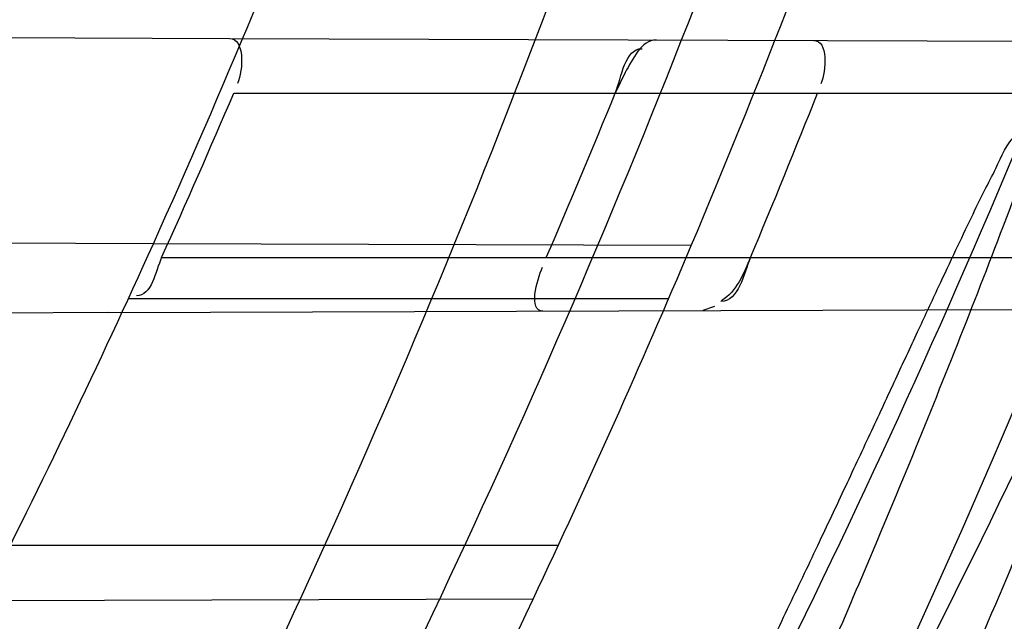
# Model space of a CAD drawing. Header units: millimetres. Extents: x 0 to 297, y 0 to 210.
# Tile 40 of 256: x 147.5894 to 147.6193, y 91.2378 to 91.2561. Entities that reach past the tile are written whole.
import ezdxf

# ---------------------------------------------------------------- set-up
doc = ezdxf.new("R2010")
doc.units = ezdxf.units.MM
doc.header["$LTSCALE"] = 16.335
doc.layers.get('0').update_dxf_attribs({"linetype": 'CONTINUOUS'})
for name, color, linetype in [('01_GLOBAL', 7, 'CONTINUOUS'), ('INTFCLR_1', 7, 'CONTINUOUS'), ('INTFCLR_144815', 7, 'CONTINUOUS')]:
    doc.layers.add(name, color=color, linetype=linetype)

msp = doc.modelspace()

# ---------------------------------------------------------------- linework, layer by layer
at = {"color": 7, "linetype": 'Continuous'}
msp.add_circle((148.0808034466, 92.1164639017), 1.9, dxfattribs=at)
at = {"color": 9, "linetype": 'Continuous'}
msp.add_arc((148.0808034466, 92.1164639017), 1.8756493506, 182.9674534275, 267.0325465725, dxfattribs=at)
at = {"layer": '01_GLOBAL', "color": 7, "linetype": 'Continuous'}
msp.add_circle((148.0808034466, 92.1164639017), 1.925, dxfattribs=at)
at = {"layer": 'INTFCLR_1', "color": 6, "linetype": 'Continuous'}
for p, q in [((147.5548137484, 91.2556289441), (147.5957520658, 91.2554860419)), ((147.5934408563, 91.24924410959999), (147.5872630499, 91.2492656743)), ((147.5920777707, 91.24714935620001), (147.5502124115, 91.24700321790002))]:
    msp.add_line(p, q, dxfattribs=at)
at = {"layer": 'INTFCLR_1', "color": 9, "linetype": 'Continuous'}
for p, q in [((147.5957520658, 91.2554860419), (147.6407252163, 91.25532905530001)), ((147.5958847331, 91.2538241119), (147.6401661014, 91.2538241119)), ((147.6097779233, 91.2491870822), (147.5934408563, 91.24924410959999)), ((147.5936930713, 91.2488241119), (147.638314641, 91.2488241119)), ((147.6090918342, 91.24757411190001), (147.5926817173, 91.24757411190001)), ((147.5920777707, 91.24714935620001), (147.6377554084, 91.2473088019)), ((147.6057403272, 91.2400741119), (147.5890947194, 91.2400741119)), ((147.6049762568, 91.2384443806), (147.5882463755, 91.23838598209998))]:
    msp.add_line(p, q, dxfattribs=at)
at = {"layer": 'INTFCLR_1', "color": 7, "linetype": 'Continuous'}
for p, q in [((147.6077709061, 91.25444878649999), (147.6074707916, 91.2538241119)), ((147.6104812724, 91.2473383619), (147.6101310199, 91.2472123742))]:
    msp.add_line(p, q, dxfattribs=at)
at = {"layer": 'INTFCLR_1', "color": 6, "linetype": 'Continuous'}
for centre, radius, start, end in [((147.3556636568, 91.35632411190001), 0.3017258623, 270, 90.00000002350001), ((147.3556636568, 91.35632411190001), 0.2867456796, 270, 90.00000002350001), ((147.355250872, 91.3563213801), 0.2615537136, 335.7326455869, 336.9285663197), ((147.3559955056, 91.3563215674), 0.2715613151, 336.6810239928, 337.82494723), ((147.3552502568, 91.35632173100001), 0.2779545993, 337.2478700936, 338.3610402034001), ((147.3556636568, 91.35632411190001), 0.2607760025, 333.1113287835, 335.7561731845), ((147.3556636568, 91.35632411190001), 0.2757760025, 334.6943264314, 337.139241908)]:
    msp.add_arc(centre, radius, start, end, dxfattribs=at)
at = {"layer": 'INTFCLR_1', "color": 9, "linetype": 'Continuous'}
for radius, start, end in [(0.2607760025, 335.7561731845, 339.1304001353), (0.2757760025, 337.139241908, 340.3263098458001), (0.2757760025, 331.3802865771, 334.6943264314)]:
    msp.add_arc((147.3556636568, 91.35632411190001), radius, start, end, dxfattribs=at)
at = {"layer": 'INTFCLR_1', "color": 6, "linetype": 'Continuous'}
for points, knots in [([(147.5524190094, 91.57132411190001), (147.5518087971, 91.57132411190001), (147.5529114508, 91.5692236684), (147.5538583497, 91.5680649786), (147.5554058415, 91.56603172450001), (147.5573153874, 91.5637319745), (147.5597564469, 91.56079692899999), (147.5626098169, 91.5573885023), (147.5656703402, 91.5536813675), (147.5686923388, 91.5499560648), (147.571505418, 91.54640770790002), (147.5740879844, 91.5430774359), (147.5764364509, 91.53997985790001), (147.5785589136, 91.53711993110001), (147.5804701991, 91.53449113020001), (147.5821890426, 91.5320821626), (147.5837330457, 91.529879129), (147.5851142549, 91.527876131), (147.5863481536, 91.5260600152), (147.5874498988, 91.5244157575), (147.5884368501, 91.52292425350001), (147.5893145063, 91.52158304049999), (147.590301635, 91.52005887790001), (147.5913416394, 91.5184318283), (147.5924164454, 91.51672483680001), (147.5934051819, 91.5151347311), (147.5944675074, 91.51340362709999), (147.5954727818, 91.51173989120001), (147.5963989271, 91.5101860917), (147.5972040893, 91.50882047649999), (147.5980924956, 91.5072948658), (147.5990691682, 91.5055946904), (147.6001439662, 91.503694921), (147.6013258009, 91.5015697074), (147.6026254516, 91.49918624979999), (147.6040567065, 91.4965029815), (147.6056293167, 91.4934797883), (147.6073520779, 91.49007026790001), (147.6092357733, 91.4862176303), (147.6112959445, 91.48184252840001), (147.6135459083, 91.4768493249), (147.6159975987, 91.4711159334), (147.6186600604, 91.46449556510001), (147.621540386, 91.45677847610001), (147.6245995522, 91.4477874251), (147.6276353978, 91.43777021), (147.6304347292, 91.4271489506), (147.6328479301, 91.41640510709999), (147.6348548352, 91.405631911), (147.6364550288, 91.3948720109), (147.6376568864, 91.3841237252), (147.6384643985, 91.3734124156), (147.6388848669, 91.3627276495), (147.638923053, 91.3520862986), (147.6385832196, 91.34147856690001), (147.6378679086, 91.3309058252), (147.6367790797, 91.3203765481), (147.6353146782, 91.30986953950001), (147.6334744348, 91.2993988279), (147.6312492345, 91.2889416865), (147.6286373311, 91.27851137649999), (147.6256726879, 91.26825261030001), (147.6225298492, 91.2586638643), (147.6194333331, 91.2501513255), (147.6165578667, 91.24288110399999), (147.613914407, 91.2366339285), (147.6114912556, 91.23122494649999), (147.6092772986, 91.2265132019), (147.6072566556, 91.222383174), (147.6054148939, 91.2187488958), (147.6037381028, 91.2155404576), (147.6022167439, 91.21270536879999), (147.6008394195, 91.21019779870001), (147.5995919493, 91.20797263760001), (147.5984619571, 91.205992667), (147.5974378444, 91.2042264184), (147.5965123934, 91.2026529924), (147.5956788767, 91.20125348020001), (147.5947260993, 91.1996710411), (147.5936842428, 91.1979643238), (147.5924549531, 91.195983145), (147.5913949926, 91.1943013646), (147.5904087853, 91.1927574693), (147.5895314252, 91.19139819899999), (147.5885421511, 91.1898833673), (147.5874297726, 91.1882012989), (147.5861816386, 91.18634056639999), (147.5847816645, 91.18428595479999), (147.5832139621, 91.18202299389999), (147.5814607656, 91.179538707), (147.5795082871, 91.1768262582), (147.5773377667, 91.1738741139), (147.5749300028, 91.1706720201), (147.5722786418, 91.16722855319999), (147.5693828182, 91.16355418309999), (147.5662651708, 91.1596930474), (147.5630841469, 91.155829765), (147.5601062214, 91.152268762), (147.5575479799, 91.1491965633), (147.5555504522, 91.14679617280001), (147.5539276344, 91.14467529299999), (147.5529496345, 91.1434806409), (147.5517963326, 91.1413241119), (147.5524190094, 91.1413241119)], [0, 0, 0, 0, 0.0038604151, 0.0075016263, 0.0124785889, 0.0188917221, 0.0268498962, 0.0364677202, 0.04706947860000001, 0.0572444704, 0.0668187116, 0.0757144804, 0.08390538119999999, 0.0914099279, 0.098245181, 0.1044667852, 0.1101313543, 0.1152642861, 0.1198589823, 0.1240215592, 0.1277856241, 0.1311734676, 0.1341617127, 0.1392736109, 0.1433897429, 0.1469230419, 0.1511192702, 0.1562389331, 0.1592204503, 0.1625628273, 0.1662680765, 0.1703891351, 0.1749670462, 0.1800766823, 0.185772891, 0.1921413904, 0.1993155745, 0.2073310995, 0.2163076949, 0.2264451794, 0.2379233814, 0.250953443, 0.2658909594, 0.2830621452, 0.3030578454, 0.3259639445, 0.3492662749, 0.372530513, 0.3956109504, 0.4185782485, 0.4413347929, 0.4640172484, 0.48651927, 0.5089682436, 0.5313242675, 0.553647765, 0.5759939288, 0.5982772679, 0.6207473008, 0.6432362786, 0.6658996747, 0.6887559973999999, 0.7107777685, 0.7297237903, 0.7460531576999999, 0.7602331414, 0.7726347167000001, 0.7835467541, 0.7931663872, 0.8017211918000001, 0.8093215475, 0.8160683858, 0.8220758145, 0.8274205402, 0.8322066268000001, 0.8364980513, 0.8403368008, 0.8437547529, 0.8468031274, 0.8520223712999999, 0.8564046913, 0.8615533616, 0.8645986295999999, 0.8679945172, 0.8717882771, 0.8760445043, 0.8807522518, 0.8859628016, 0.8917731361, 0.8981681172, 0.9051985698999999, 0.9129160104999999, 0.9213486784, 0.9305434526, 0.9404096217, 0.9509435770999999, 0.9619432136, 0.9720502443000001, 0.9803711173, 0.9870628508, 0.9922716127, 0.99606073, 1, 1, 1, 1]), ([(147.5524190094, 91.1413241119), (147.5531143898, 91.1413241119), (147.5543203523, 91.14213679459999), (147.5561744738, 91.14325300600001), (147.5583002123, 91.1447976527), (147.560928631, 91.14681022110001), (147.5640582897, 91.14937974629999), (147.5675074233, 91.15237487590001), (147.5710070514, 91.1555769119), (147.574310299, 91.1587419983), (147.5773371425, 91.16175781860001), (147.5800923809, 91.16460395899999), (147.5825889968, 91.1672661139), (147.5848455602, 91.1697411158), (147.5868773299, 91.1720281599), (147.5887011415, 91.1741288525), (147.5903405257, 91.1760572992), (147.5918089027, 91.1778176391), (147.59312239, 91.1794189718), (147.5942950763, 91.1808709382), (147.5953447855, 91.18218881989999), (147.5962981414, 91.1834007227), (147.5972372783, 91.1846080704), (147.5982377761, 91.1859099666), (147.5992999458, 91.187311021), (147.6003509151, 91.1887170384), (147.6013832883, 91.1901164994), (147.6024574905, 91.19159267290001), (147.6036466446, 91.1932514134), (147.6049757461, 91.1951365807), (147.6064609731, 91.1972842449), (147.6081179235, 91.19973355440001), (147.6099603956, 91.2025250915), (147.6120026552, 91.20570886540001), (147.6142665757, 91.2093548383), (147.6167734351, 91.21354352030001), (147.6195429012, 91.2183732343), (147.6225956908, 91.2239740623), (147.6259494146, 91.23049845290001), (147.6296263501, 91.2381747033), (147.6335547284, 91.2471120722), (147.6374822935, 91.2570297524), (147.6411546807, 91.26748627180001), (147.6444163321, 91.27808548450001), (147.6472390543, 91.28872386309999), (147.6496322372, 91.2993899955), (147.6515947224, 91.3100274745), (147.6531423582, 91.3206651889), (147.6542785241, 91.3312578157), (147.6550140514, 91.3418222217), (147.655355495, 91.3523479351), (147.6553083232, 91.36283677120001), (147.6548760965, 91.3732949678), (147.6540611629, 91.3837158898), (147.6528633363, 91.39410400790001), (147.6512816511, 91.40445780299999), (147.649316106, 91.4147614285), (147.6469588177, 91.4250379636), (147.6442058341, 91.4352745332), (147.6410435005, 91.44548298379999), (147.6374805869, 91.4556114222), (147.6336594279, 91.4652777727), (147.6298256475, 91.47403311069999), (147.6262354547, 91.48156843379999), (147.6229615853, 91.48797792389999), (147.6199846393, 91.4934796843), (147.617284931, 91.4982265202), (147.6148405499, 91.5023464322), (147.6126315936, 91.50593695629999), (147.6106351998, 91.50908022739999), (147.6088346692, 91.5118359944), (147.6072125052, 91.5142588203), (147.6057564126, 91.51638728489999), (147.6044486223, 91.5182624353), (147.6032796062, 91.51991080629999), (147.6022307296, 91.5213681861), (147.6012884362, 91.5226603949), (147.6003875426, 91.52388111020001), (147.599451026, 91.5251356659), (147.5984191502, 91.5265005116), (147.5973563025, 91.52788680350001), (147.5962900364, 91.5292585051), (147.5952102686, 91.5306298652), (147.5940251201, 91.53211414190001), (147.5927013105, 91.5337461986), (147.5912185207, 91.535542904), (147.5895625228, 91.5375118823), (147.5877136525, 91.5396634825), (147.5856554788, 91.54200321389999), (147.583366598, 91.5445380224), (147.5808303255, 91.5472668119), (147.5780323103, 91.5501828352), (147.5749547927, 91.55327492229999), (147.5715984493, 91.5565159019), (147.5680191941, 91.55981674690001), (147.5644644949, 91.5629254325), (147.5612102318, 91.5656152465), (147.5584715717, 91.5677235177), (147.5562664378, 91.5693347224), (147.5543599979, 91.57048668), (147.5531273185, 91.57132411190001), (147.5524190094, 91.57132411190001)], [0, 0, 0, 0, 0.0042187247, 0.0081401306, 0.0133978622, 0.0200459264, 0.0282638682, 0.0379443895, 0.0477615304, 0.05703690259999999, 0.0656973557, 0.0736821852, 0.0810680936, 0.0878383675, 0.0940009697, 0.0996271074, 0.1047154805, 0.1093563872, 0.1135342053, 0.1172803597, 0.1206792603, 0.1237557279, 0.1266349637, 0.1299589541, 0.1337168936, 0.1373013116, 0.1406085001, 0.1442672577, 0.148377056, 0.1529904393, 0.1582606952, 0.164218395, 0.1709303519, 0.1785521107, 0.1871652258, 0.1969659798, 0.2081658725, 0.2209392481, 0.2356613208, 0.2526660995, 0.2725685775, 0.2948769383, 0.3173640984, 0.3397873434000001, 0.3621386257, 0.3841211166, 0.4060891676, 0.4277469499, 0.4493218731, 0.470705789, 0.4919793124, 0.5131981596, 0.5343255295, 0.5554668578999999, 0.5765984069, 0.5977513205, 0.6189954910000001, 0.6402209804, 0.6617015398, 0.6832900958, 0.7050415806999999, 0.7268239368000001, 0.7463339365, 0.7630160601, 0.7774553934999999, 0.7899931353, 0.8009638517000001, 0.8105830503, 0.8190545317, 0.8265380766, 0.8331730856, 0.8390248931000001, 0.8442268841, 0.8488182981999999, 0.8528943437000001, 0.8564866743, 0.8597116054, 0.8625968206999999, 0.8656908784, 0.8692094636, 0.8729771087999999, 0.8762884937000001, 0.879749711, 0.8835661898, 0.8878115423, 0.8924986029, 0.8976989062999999, 0.9034198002, 0.9097088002, 0.9166034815, 0.9241390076, 0.9323094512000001, 0.9411199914, 0.9506041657, 0.9606137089, 0.9706541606, 0.9792553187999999, 0.9862062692, 0.9916647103, 0.9957028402, 1, 1, 1, 1])]:
    msp.add_open_spline(points, degree=3, knots=knots, dxfattribs=at)
at = {"layer": 'INTFCLR_1', "color": 9, "linetype": 'Continuous'}
for points, knots in [([(147.6078360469, 91.44955591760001), (147.6101299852, 91.44299922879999), (147.6142956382, 91.42952576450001), (147.6182613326, 91.4122075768), (147.6202192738, 91.4006412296), (147.6210065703, 91.39518478), (147.6214994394, 91.3915132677), (147.6227052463, 91.3813993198), (147.623864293, 91.3647211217), (147.6237011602, 91.3479837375), (147.6230932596, 91.3377512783), (147.6228153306, 91.3340172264), (147.6223459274, 91.32845986), (147.6210514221, 91.316626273), (147.6180380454, 91.29878467), (147.6143540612, 91.28396869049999), (147.6118533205, 91.2754656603), (147.6108389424, 91.2721312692), (147.6090123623, 91.2664116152), (147.6051536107, 91.2553712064), (147.5989882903, 91.2403218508), (147.5926455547, 91.22739948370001), (147.588554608, 91.2198568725), (147.5870705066, 91.21719653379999), (147.5848652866, 91.2133153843), (147.5801153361, 91.2053160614), (147.5725777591, 91.1938048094), (147.5633378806, 91.1812395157), (147.5566749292, 91.173042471), (147.5528339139, 91.16854333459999), (147.551385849, 91.16686409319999), (147.5489422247, 91.1640712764), (147.5444265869, 91.1590434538), (147.5395205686, 91.15382001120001), (147.5350750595, 91.14916276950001), (147.5324472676, 91.14642530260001), (147.5302613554, 91.14401157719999), (147.5288390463, 91.1424858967), (147.5269884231, 91.13966284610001), (147.5301672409, 91.1409193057), (147.5319512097, 91.141994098), (147.5341146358, 91.14331988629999), (147.5360112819, 91.14459412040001), (147.5382932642, 91.1461762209), (147.5413846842, 91.14844087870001), (147.5453415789, 91.15151625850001), (147.5512543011, 91.1563820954), (147.5565470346, 91.16112874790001), (147.5611780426, 91.16556996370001), (147.5644972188, 91.16884566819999), (147.5704790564, 91.1750133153), (147.5790048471, 91.18463110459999), (147.5890158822, 91.1974187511), (147.5961841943, 91.2078944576), (147.6004450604, 91.21470752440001), (147.6020181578, 91.21729598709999), (147.6043852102, 91.2212675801), (147.6094401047, 91.23018520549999), (147.6166547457, 91.24466011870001), (147.621618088, 91.2567571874), (147.6239207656, 91.2630229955)], [0, 0, 0, 0, 0.0419449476, 0.0850695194, 0.1071739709, 0.1127634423, 0.1183584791, 0.1295423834, 0.1742656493, 0.2191961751, 0.2304978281, 0.2361598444, 0.2418057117, 0.2641744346, 0.3080240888, 0.3509528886, 0.3562644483, 0.3615432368, 0.3719979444, 0.3925183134, 0.4321501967, 0.4701192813, 0.4793724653, 0.4839620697, 0.48851378, 0.5063269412, 0.5401307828, 0.5715496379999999, 0.6004673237, 0.6038923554, 0.6072711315, 0.6138564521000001, 0.6263016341, 0.6480618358, 0.6572019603, 0.6650284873, 0.6713159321, 0.6759369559, 0.6799952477, 0.6841765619, 0.6887949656, 0.6950107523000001, 0.6986911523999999, 0.7027318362, 0.7117342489, 0.7218512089, 0.7329803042, 0.7579718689, 0.7647510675, 0.7717251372, 0.7861300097, 0.8166264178, 0.8492835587, 0.8841348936, 0.8932111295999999, 0.8978052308, 0.9024247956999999, 0.92112918, 0.9596906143, 1, 1, 1, 1]), ([(147.5311764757, 91.1413241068), (147.5310781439, 91.14132411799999), (147.5308373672, 91.14137158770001), (147.5308497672, 91.1418044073), (147.5311074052, 91.1422497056), (147.5315528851, 91.142911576), (147.5322318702, 91.14373533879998), (147.5335407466, 91.1452190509), (147.5355593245, 91.1473348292), (147.5383533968, 91.1501930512), (147.5428736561, 91.1547964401), (147.5478811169, 91.1599991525), (147.5524841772, 91.1649963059), (147.5549756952, 91.16777374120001), (147.5564519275, 91.1694435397), (147.5603658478, 91.1739155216), (147.5671547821, 91.1820635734), (147.5765732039, 91.1945612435), (147.5842592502, 91.2060163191), (147.5891039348, 91.21397962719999), (147.5913524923, 91.217842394), (147.5928653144, 91.2204893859), (147.5970335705, 91.2279909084), (147.6034974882, 91.24084499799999), (147.6097854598, 91.25582728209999), (147.6137211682, 91.2668203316), (147.6155837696, 91.27251442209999), (147.6166180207, 91.2758335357), (147.6191666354, 91.28429392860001), (147.6229221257, 91.2990378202), (147.6259956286, 91.3168025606), (147.6273158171, 91.32858523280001), (147.6277944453, 91.33411784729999), (147.6280778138, 91.3378349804), (147.6286975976, 91.3480207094), (147.6288639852, 91.364684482), (147.6276820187, 91.3812878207), (147.6264527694, 91.3913544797), (147.6259502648, 91.39500924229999), (147.6251474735, 91.4004414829), (147.6231505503, 91.4119586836), (147.6191057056, 91.4292020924), (147.6148598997, 91.44260751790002), (147.6125223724, 91.4491302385)], [0, 0, 0, 0, 0.0008731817, 0.001718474, 0.0032338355, 0.0055641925, 0.0087322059, 0.0127298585, 0.0231213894, 0.0346993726, 0.0482226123, 0.08041255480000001, 0.0988155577, 0.1085507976, 0.1135449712, 0.1186069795, 0.1613231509, 0.207686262, 0.2575123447, 0.2837454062, 0.2904461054, 0.2972015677, 0.3108182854, 0.366650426, 0.4248609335, 0.4549769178, 0.4703146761, 0.4780576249, 0.4858477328, 0.5487775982, 0.6130123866, 0.6457680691, 0.6540347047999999, 0.6623246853, 0.6788711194, 0.7446474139, 0.8101273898, 0.8265053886, 0.8346996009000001, 0.8428861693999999, 0.8752668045, 0.9384714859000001, 1, 1, 1, 1]), ([(147.6286398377, 91.26353946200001), (147.6262971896, 91.2573039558), (147.6212466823, 91.2452642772), (147.6139124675, 91.2308710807), (147.6087756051, 91.2220056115), (147.6063693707, 91.2180557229), (147.6047696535, 91.215480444), (147.6004343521, 91.2086983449), (147.593140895, 91.1982707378), (147.5829609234, 91.1855474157), (147.5742940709, 91.1759794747), (147.5682143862, 91.1698434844), (147.5648397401, 91.166583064), (147.5601283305, 91.1621594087), (147.554745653, 91.15743254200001), (147.5487350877, 91.15258708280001), (147.544713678, 91.1495239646), (147.541566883, 91.14726417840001), (147.5392555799, 91.14569188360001), (147.5366540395, 91.1439771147), (147.5340672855, 91.1424989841), (147.5317988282, 91.1413240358), (147.5311764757, 91.1413241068)], [0, 0, 0, 0, 0.1254392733, 0.2455954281, 0.3039386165, 0.3183545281, 0.3326935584, 0.3610298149, 0.4699340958, 0.5721292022, 0.6676979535, 0.7128867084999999, 0.7347758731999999, 0.7560605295, 0.8345894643, 0.86959304, 0.9014329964, 0.9297831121, 0.9425142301, 0.954114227, 0.9882800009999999, 1, 1, 1, 1])]:
    msp.add_open_spline(points, degree=3, knots=knots, dxfattribs=at)
at = {"layer": 'INTFCLR_1', "color": 6, "linetype": 'Continuous'}
for points in [[(147.5957520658, 91.2554860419), (147.5962172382, 91.2554844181), (147.5961768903, 91.2545397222), (147.5959945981, 91.2541117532)], [(147.6134973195, 91.255424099), (147.6139443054, 91.2554225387), (147.6138795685, 91.2545163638), (147.6137147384, 91.25410087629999)], [(147.5936930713, 91.2488241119), (147.5935021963, 91.2484007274), (147.5933911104, 91.24766218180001), (147.5929266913, 91.2476605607)], [(147.6052712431, 91.24719541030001), (147.6048250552, 91.24719385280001), (147.6050822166, 91.24812418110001), (147.6052588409, 91.2485339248)]]:
    msp.add_open_spline(points, degree=3, dxfattribs=at)
at = {"layer": 'INTFCLR_1', "color": 7, "linetype": 'Continuous'}
for points in [[(147.6087161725, 91.25544078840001), (147.6082594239, 91.25544238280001), (147.6079977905, 91.25484520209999), (147.6077709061, 91.25444878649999)], [(147.6074707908, 91.2538241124), (147.6076686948, 91.25430975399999), (147.6077580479, 91.25517790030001), (147.6082824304, 91.2551718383)], [(147.6115762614, 91.2488241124), (147.6113694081, 91.2483306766), (147.6112157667, 91.247490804), (147.6106807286, 91.24749203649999)], [(147.6115762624, 91.2488241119), (147.6113710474, 91.2483389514), (147.6111462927, 91.2477889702), (147.610700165, 91.24750885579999)]]:
    msp.add_open_spline(points, degree=3, dxfattribs=at)
at = {"layer": 'INTFCLR_144815', "color": 6, "linetype": 'Continuous'}
for radius in [0.3190566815, 0.3040475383]:
    msp.add_circle((147.3556636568, 91.35632411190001), radius, dxfattribs=at)
for radius, start, end in [(0.4398395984, 313.9937911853, 154.5150993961), (0.3241269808, 308.490992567, 51.50900743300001), (0.3391361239, 316.9838592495, 43.0161407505), (0.3200091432, 313.9992414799, 46.00075850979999)]:
    msp.add_arc((147.3556636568, 91.35632411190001), radius, start, end, dxfattribs=at)
at = {"layer": 'INTFCLR_144815', "color": 9, "linetype": 'Continuous'}
for centre, radius, start, end in [((147.3556636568, 91.35632411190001), 0.4080560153, 292.4997540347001, 54.0964566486), ((147.3556636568, 91.35632411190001), 0.3298406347, 314.0862202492, 45.9137797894), ((147.3556636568, 91.35632411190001), 0.3219531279, 313.8592910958, 46.1407088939), ((147.3556636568, 91.35632411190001), 0.3198467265, 314.0319604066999, 45.9680396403), ((147.3556636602, 91.3563241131), 0.3681108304, 292.4997540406, 16.610836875), ((147.3556636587, 91.3563241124), 0.3618983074, 311.2505121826, 12.701512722)]:
    msp.add_arc(centre, radius, start, end, dxfattribs=at)
at = {"layer": 'INTFCLR_144815', "color": 6, "linetype": 'Continuous'}
for points, knots in [([(147.5784687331, 91.13382420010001), (147.5781248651, 91.1338305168), (147.5784667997, 91.1351065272), (147.5789335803, 91.13570228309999), (147.5794381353, 91.13651419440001), (147.5799269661, 91.13721519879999), (147.5805020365, 91.13802435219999), (147.581162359, 91.13892311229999), (147.5819099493, 91.1399218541), (147.5827456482, 91.1410217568), (147.5836709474, 91.1422277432), (147.5846879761, 91.1435451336), (147.5857985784, 91.1449795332), (147.5870029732, 91.14653486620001), (147.5882990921, 91.1482126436), (147.5896836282, 91.1500132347), (147.5911548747, 91.15193951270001), (147.5927145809, 91.15399936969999), (147.5943650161, 91.15620210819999), (147.596103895, 91.1585517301), (147.5979255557, 91.16104816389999), (147.599823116, 91.1636899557), (147.6017910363, 91.1664778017), (147.6038223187, 91.1694105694), (147.6059091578, 91.17248603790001), (147.6080430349, 91.17570086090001), (147.610214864, 91.17905059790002), (147.6124151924, 91.1825298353), (147.6146343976, 91.1861323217), (147.6168628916, 91.189851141), (147.6190913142, 91.19367890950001), (147.6213106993, 91.1976079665), (147.6235126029, 91.2016305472), (147.6256891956, 91.2057389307), (147.6278333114, 91.2099255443), (147.6299384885, 91.2141830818), (147.631998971, 91.2185045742), (147.6340096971, 91.22288344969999), (147.635966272, 91.22731357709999), (147.6378649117, 91.23178925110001), (147.6397023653, 91.2363051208), (147.6414762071, 91.24085704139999), (147.6431808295, 91.2454316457), (147.6448144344, 91.2500236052), (147.6463777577, 91.25463405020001), (147.6478725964, 91.25926866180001), (147.6492992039, 91.2639290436), (147.6506556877, 91.2686094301), (147.651941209, 91.2733071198), (147.653154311, 91.27801617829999), (147.6542942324, 91.28273212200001), (147.6553612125, 91.2874541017), (147.656355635, 91.2921819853), (147.6572778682, 91.2969157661), (147.6581281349, 91.3016549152), (147.6589065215, 91.306398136), (147.6596131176, 91.31114385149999), (147.6602481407, 91.31589110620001), (147.6608118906, 91.3206396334), (147.6613046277, 91.32538908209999), (147.6617265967, 91.3301391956), (147.6620780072, 91.33488963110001), (147.6623590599, 91.33964034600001), (147.662569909, 91.3443911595), (147.6627106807, 91.34914211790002), (147.6627814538, 91.35389307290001), (147.6627822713, 91.3586440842), (147.6627131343, 91.3633950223), (147.6625740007, 91.3681459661), (147.6623647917, 91.3728967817), (147.6620853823, 91.37764750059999), (147.6617356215, 91.38239791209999), (147.6613153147, 91.3871479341), (147.6608242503, 91.3918972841), (147.6602621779, 91.39664575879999), (147.6596288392, 91.4013929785), (147.6589239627, 91.40613849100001), (147.6581472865, 91.4108816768), (147.6572985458, 91.41562188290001), (147.6563774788, 91.4203583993), (147.6553839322, 91.4250899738), (147.654317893, 91.42981488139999), (147.6531794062, 91.4345314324), (147.6519684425, 91.4392384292), (147.6506848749, 91.4439351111), (147.6493287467, 91.44862012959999), (147.6479004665, 91.4532910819), (147.6464007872, 91.4579448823), (147.6448306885, 91.4625782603), (147.6431912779, 91.4671880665), (147.6414839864, 91.4717707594), (147.6397106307, 91.47632235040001), (147.6378734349, 91.4808384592), (147.6359750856, 91.48531428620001), (147.6340187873, 91.48974459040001), (147.6320083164, 91.4941236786), (147.6299480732, 91.4984454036), (147.6278431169, 91.5027031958), (147.6256991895, 91.506890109), (147.623522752, 91.51099883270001), (147.6213209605, 91.5150218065), (147.6191016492, 91.51895129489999), (147.6168732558, 91.5227795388), (147.6146447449, 91.5264988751), (147.6124254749, 91.53010191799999), (147.6102250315, 91.53358175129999), (147.6080530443, 91.53693210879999), (147.6059189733, 91.54014756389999), (147.6038319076, 91.5432236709), (147.6018003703, 91.5461570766), (147.5998321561, 91.54894557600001), (147.5979341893, 91.551588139), (147.5961124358, 91.5540848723), (147.5943718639, 91.55643693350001), (147.5927164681, 91.55864638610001), (147.5911492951, 91.5607160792), (147.5896725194, 91.5626494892), (147.5882875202, 91.564450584), (147.5869950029, 91.5661236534), (147.5857951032, 91.5676731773), (147.5846874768, 91.5691037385), (147.5836714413, 91.5704198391), (147.5827460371, 91.5716259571), (147.5819101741, 91.5727260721), (147.5811625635, 91.57372483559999), (147.5805021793, 91.5746236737), (147.57992705, 91.5754329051), (147.5794381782, 91.57613396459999), (147.5789336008, 91.57694590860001), (147.5784668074, 91.5775416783), (147.578124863, 91.57881770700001), (147.5784687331, 91.5788240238)], [0, 0, 0, 0, 0.0021236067, 0.0044659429, 0.005996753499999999, 0.007775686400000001, 0.0098091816, 0.0121043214, 0.0146687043, 0.0175100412, 0.0206343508, 0.0240542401, 0.0277864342, 0.0318356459, 0.0362005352, 0.040877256, 0.0458603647, 0.0511668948, 0.0568307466, 0.06285557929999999, 0.0692156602, 0.07591263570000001, 0.0829392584, 0.09028590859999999, 0.0979403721, 0.1058876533, 0.114110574, 0.1225900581, 0.1313055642, 0.140235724, 0.1493588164, 0.1586532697, 0.1680981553, 0.1776734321, 0.1873601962, 0.1971407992, 0.2069991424, 0.2169205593, 0.2268918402, 0.236901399, 0.2469387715, 0.256994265, 0.2670652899, 0.2770813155, 0.2870874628, 0.2971238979, 0.3071487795, 0.3171804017, 0.3272115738, 0.3372204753, 0.347205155, 0.3571681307, 0.3671107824, 0.3770356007, 0.3869457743, 0.396839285, 0.4067137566, 0.4165706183, 0.4264117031, 0.436238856, 0.4460529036, 0.4558561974, 0.465649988, 0.4754369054, 0.4852183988, 0.4949970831, 0.5047743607, 0.514552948, 0.5243342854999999, 0.5341210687, 0.5439147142, 0.5537177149, 0.5635313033, 0.5733577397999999, 0.5831983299, 0.5930548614, 0.6029285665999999, 0.6128203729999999, 0.6227310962, 0.6326618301, 0.642613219, 0.6525827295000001, 0.6625684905, 0.6725713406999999, 0.6825918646, 0.692631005, 0.7026858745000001, 0.7127502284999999, 0.7228203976, 0.7328919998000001, 0.7429592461, 0.7530154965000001, 0.7630529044, 0.7730624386, 0.783033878, 0.7929554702, 0.8028140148, 0.8125949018, 0.8222819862, 0.8318577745, 0.8413032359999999, 0.8505983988, 0.8597223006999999, 0.868653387, 0.8773699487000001, 0.8858505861, 0.894074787, 0.9020233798, 0.9096791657, 0.9170272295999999, 0.9240552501, 0.9307537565, 0.9371162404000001, 0.9431389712, 0.9488208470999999, 0.9541629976, 0.959168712, 0.963842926, 0.9681919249, 0.9722229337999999, 0.9759438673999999, 0.9793632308, 0.9824892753, 0.9853304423, 0.9878949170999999, 0.9901903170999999, 0.992224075, 0.994003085, 0.9955339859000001, 0.9978763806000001, 1, 1, 1, 1]), ([(147.5857237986, 91.57132411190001), (147.5853758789, 91.57132411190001), (147.5856994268, 91.5700334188), (147.5861425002, 91.5694166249), (147.5866231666, 91.5685877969), (147.5870888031, 91.56787103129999), (147.587636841, 91.56704452), (147.5882660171, 91.566126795), (147.5889780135, 91.5651078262), (147.5897734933, 91.5639864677), (147.590653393, 91.5627583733), (147.5916183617, 91.5614199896), (147.592668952, 91.55996724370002), (147.5938053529, 91.5583961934), (147.5950274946, 91.5567027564), (147.5963347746, 91.55488309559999), (147.5977261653, 91.55293344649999), (147.5991999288, 91.5508505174), (147.6007536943, 91.5486313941), (147.6023842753, 91.5462738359), (147.6040876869, 91.5437763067), (147.605859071, 91.5411381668), (147.6076927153, 91.5383597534), (147.6095821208, 91.5354424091), (147.6115200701, 91.5323885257), (147.6134987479, 91.5292015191), (147.6155098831, 91.52588577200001), (147.6175449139, 91.5224465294), (147.6195951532, 91.5188897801), (147.6216519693, 91.5152220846), (147.6237069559, 91.51145038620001), (147.6257520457, 91.50758188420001), (147.6277796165, 91.5036238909), (147.6297825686, 91.4995837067), (147.6317543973, 91.4954684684), (147.633689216, 91.4912850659), (147.635581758, 91.48704008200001), (147.6374273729, 91.48273972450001), (147.6392219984, 91.4783897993), (147.6409621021, 91.4739957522), (147.6426447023, 91.46956251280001), (147.6442672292, 91.46509473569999), (147.6458276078, 91.4605964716), (147.6473240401, 91.4560716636), (147.6487551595, 91.4515235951), (147.6501197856, 91.4469555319), (147.6514170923, 91.4423700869), (147.6526463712, 91.4377699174), (147.6538071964, 91.43315704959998), (147.6548992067, 91.4285336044), (147.6559222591, 91.42390110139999), (147.6568762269, 91.41926123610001), (147.6577611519, 91.41461511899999), (147.6585770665, 91.40996406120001), (147.6593241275, 91.4053087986), (147.6600024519, 91.4006503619), (147.6606122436, 91.3959892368), (147.6611536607, 91.39132621), (147.6616269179, 91.3866615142), (147.662032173, 91.38199575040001), (147.6623696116, 91.3773290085), (147.6626393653, 91.3726617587), (147.6628415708, 91.3679939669), (147.6629763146, 91.3633260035), (147.6630436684, 91.3586577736), (147.6630436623, 91.35398960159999), (147.6629762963, 91.34932138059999), (147.6628415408, 91.34465342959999), (147.662639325, 91.33998567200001), (147.6623695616, 91.3353184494), (147.6620321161, 91.3306517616), (147.6616268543, 91.3259860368), (147.6611535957, 91.32132141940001), (147.6606121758, 91.31665843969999), (147.6600023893, 91.31199741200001), (147.659324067, 91.3073390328), (147.6585770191, 91.30268388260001), (147.6577611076, 91.29803286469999), (147.6568762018, 91.2933868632), (147.6559222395, 91.2887470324), (147.6548992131, 91.28411464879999), (147.6538072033, 91.2794912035), (147.6526464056, 91.27487844), (147.6514171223, 91.2702782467), (147.6501198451, 91.2656928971), (147.6487552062, 91.2611247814), (147.6473241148, 91.256576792), (147.6458276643, 91.2520519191), (147.6442673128, 91.2475537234), (147.6426447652, 91.24308588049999), (147.6409621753, 91.23865265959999), (147.6392220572, 91.23425857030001), (147.6374274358, 91.2299086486), (147.6355818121, 91.225608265), (147.6336892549, 91.2213632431), (147.6317544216, 91.2171798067), (147.6297825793, 91.2130645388), (147.6277796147, 91.209024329), (147.6257520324, 91.20506631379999), (147.6237069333, 91.2011977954), (147.6216519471, 91.1974260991), (147.6195951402, 91.1937584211), (147.6175449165, 91.1902016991), (147.6155099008, 91.1867624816), (147.613498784, 91.18344676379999), (147.6115201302, 91.1802597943), (147.6095822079, 91.177205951), (147.6076928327, 91.17428865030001), (147.6058592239, 91.1715102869), (147.6040878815, 91.1688722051), (147.6023844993, 91.1663747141), (147.6007539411, 91.16401718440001), (147.5992001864, 91.1617980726), (147.5977264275, 91.15971514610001), (147.5963350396, 91.1577654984), (147.5950277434, 91.15594581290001), (147.5938055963, 91.15425236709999), (147.5926691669, 91.15268127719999), (147.5916185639, 91.1512285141), (147.5906535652, 91.1498900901), (147.5897736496, 91.1486619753), (147.5889781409, 91.1475405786), (147.5882661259, 91.14652158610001), (147.5876369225, 91.14560382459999), (147.5870888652, 91.14477728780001), (147.5866232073, 91.1440604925), (147.5861425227, 91.14323163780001), (147.585699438, 91.1426148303), (147.5853758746, 91.1413241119), (147.5857237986, 91.1413241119)], [0, 0, 0, 0, 0.0022415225, 0.0046949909, 0.0062948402, 0.0081515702, 0.0102713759, 0.0126610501, 0.0153273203, 0.0182777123, 0.0215194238, 0.0250604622, 0.0289080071, 0.0330699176, 0.0375525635, 0.0423627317, 0.0475050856, 0.0529841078, 0.05880161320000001, 0.0649581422, 0.07145189, 0.07827835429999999, 0.08543053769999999, 0.0928988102, 0.1006709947, 0.1087324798, 0.1170666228, 0.1256550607, 0.1344781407, 0.1435153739, 0.1527460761, 0.1621498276, 0.1717063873, 0.1813963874, 0.1912015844, 0.2011049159, 0.2110906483, 0.2211444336, 0.2312534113, 0.241406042, 0.2515916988, 0.2618021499, 0.2720286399, 0.2822654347, 0.2925056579, 0.3027455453, 0.312979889, 0.3232065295, 0.3334216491, 0.3436244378, 0.3538122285, 0.3639852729, 0.3741416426, 0.3842825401, 0.3944068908, 0.4045165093, 0.4146106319, 0.4246916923, 0.4347594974, 0.444816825, 0.4548636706, 0.4649030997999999, 0.474935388, 0.4849637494, 0.494988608, 0.5050132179, 0.5150380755, 0.5250663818, 0.5350986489, 0.5451379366, 0.5551847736, 0.565241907, 0.5753096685, 0.5853904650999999, 0.5954845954, 0.6055938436, 0.615718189, 0.6258587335, 0.636015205, 0.6461877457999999, 0.6563757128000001, 0.6665780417, 0.6767934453, 0.6870195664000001, 0.6972543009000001, 0.7074936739, 0.7177343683, 0.7279706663, 0.7381976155, 0.7484076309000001, 0.7585937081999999, 0.7687462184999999, 0.7788551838, 0.7889090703, 0.7988948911, 0.808798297, 0.8186035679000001, 0.82829363, 0.8378502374, 0.8472540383, 0.8564847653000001, 0.8655219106, 0.8743449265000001, 0.8829333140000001, 0.8912673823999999, 0.8993287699, 0.9071008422, 0.9145690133, 0.9217210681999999, 0.9285473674, 0.9350409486, 0.9411974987, 0.9470149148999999, 0.9524939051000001, 0.9576363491, 0.9624464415, 0.9669292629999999, 0.9710911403, 0.9749388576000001, 0.9784798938, 0.9817217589, 0.9846721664, 0.9873385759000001, 0.9897282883, 0.9918482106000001, 0.9937049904, 0.9953049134, 0.9977584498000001, 1, 1, 1, 1]), ([(147.6430286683, 91.35632411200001), (147.6430286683, 91.3533722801), (147.6429418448, 91.3474653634), (147.6425510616, 91.33860645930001), (147.6418988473, 91.32974735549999), (147.6409832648, 91.32088872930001), (147.6398024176, 91.3120320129), (147.6383542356, 91.3031798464), (147.63663577, 91.29433623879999), (147.6346446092, 91.2855070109), (147.6323800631, 91.2767001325), (147.6298403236, 91.26792751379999), (147.6270278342, 91.25920308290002), (147.6239451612, 91.25054505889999), (147.6206006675, 91.2419765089), (147.6170056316, 91.2335249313), (147.6131791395, 91.2252246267), (147.6091475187, 91.21711566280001), (147.6049462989, 91.20924560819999), (147.6006219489, 91.2016665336), (147.5962311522, 91.19443411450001), (147.5918401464, 91.187604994), (147.5875209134, 91.18123128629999), (147.5833466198, 91.17535589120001), (147.5793849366, 91.1700076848), (147.5756928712, 91.16519802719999), (147.5723132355, 91.1609230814), (147.569272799, 91.1571650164), (147.5665878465, 91.1538958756), (147.5642575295, 91.15108069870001), (147.5622827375, 91.1486925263), (147.5606428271, 91.14667110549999), (147.5593543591, 91.14506772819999), (147.5583339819, 91.1436398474), (147.5576676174, 91.1428076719), (147.5570414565, 91.1413241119), (147.5574681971, 91.1413241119)], [0, 0, 0, 0, 0.0374136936, 0.0748639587, 0.1123780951, 0.1499879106, 0.1877264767, 0.2256114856, 0.2636616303, 0.3018965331, 0.3403130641, 0.3789003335, 0.4176356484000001, 0.4564792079, 0.4953691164, 0.5342020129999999, 0.5728718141, 0.611197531, 0.6489667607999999, 0.6859303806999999, 0.721782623, 0.7561939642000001, 0.788825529, 0.8193610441, 0.8475376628, 0.8731799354, 0.8962089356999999, 0.9166076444, 0.9344457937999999, 0.9498358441, 0.9629038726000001, 0.9737937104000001, 0.9826269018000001, 0.9895233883, 0.9945911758, 1, 1, 1, 1]), ([(147.5713403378, 91.13382420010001), (147.5710071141, 91.1338302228), (147.5713359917, 91.13507355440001), (147.5718077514, 91.1356441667), (147.5723120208, 91.13643193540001), (147.5728022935, 91.1371115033), (147.5733789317, 91.13789674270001), (147.5740414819, 91.13876915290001), (147.5747918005, 91.1397389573), (147.5756308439, 91.140807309), (147.5765597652, 91.1419785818), (147.5775795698, 91.1432565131), (147.5786913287, 91.1446455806), (147.5798959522, 91.1461504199), (147.5811942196, 91.1477760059), (147.5825865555, 91.1495273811), (147.5840730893, 91.15140977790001), (147.5856532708, 91.1534281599), (147.5873256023, 91.15558688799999), (147.5890872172, 91.1578891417), (147.5909338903, 91.16033684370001), (147.5928603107, 91.1629309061), (147.5948603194, 91.1656714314), (147.5969269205, 91.1685576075), (147.5990522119, 91.171587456), (147.6012274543, 91.174757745), (147.6034432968, 91.1780641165), (147.605689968, 91.1815011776), (147.6079575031, 91.1850626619), (147.610235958, 91.188741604), (147.6125156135, 91.19253053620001), (147.6147871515, 91.1964216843), (147.6170417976, 91.2004071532), (147.619271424, 91.20447908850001), (147.621468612, 91.208629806), (147.6236266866, 91.2128519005), (147.6257397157, 91.2171383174), (147.6278024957, 91.2214824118), (147.6298105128, 91.225877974), (147.6317598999, 91.23031924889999), (147.633647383, 91.2348009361), (147.6354702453, 91.2393182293), (147.6372262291, 91.24386670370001), (147.6389135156, 91.2484423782), (147.6405306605, 91.25304165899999), (147.6420765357, 91.25766129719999), (147.6435503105, 91.26229843), (147.6449513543, 91.2669503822), (147.6462792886, 91.2716149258), (147.6475338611, 91.2762899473), (147.6487150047, 91.28097374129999), (147.6498227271, 91.2856646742), (147.6508571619, 91.2903614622), (147.6518184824, 91.29506287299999), (147.6527069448, 91.2997679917), (147.6535228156, 91.304475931), (147.6542664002, 91.3091860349), (147.6549379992, 91.3138976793), (147.6555379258, 91.3186104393), (147.6560664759, 91.32332393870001), (147.6565239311, 91.3280379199), (147.6569105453, 91.3327521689), (147.6572265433, 91.33746654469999), (147.6574721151, 91.3421809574), (147.6576474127, 91.34689536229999), (147.6577525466, 91.3516097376), (147.6577759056, 91.35475278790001), (147.6577759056, 91.3563241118)], [0, 0, 0, 0, 0.0040984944, 0.008657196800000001, 0.0116427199, 0.0151159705, 0.0190904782, 0.0235807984, 0.0286007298, 0.0341649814, 0.0402875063, 0.046984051, 0.05427110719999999, 0.0621670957, 0.0706888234, 0.0798547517, 0.0896814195, 0.1001853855, 0.1113776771, 0.1232622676, 0.1358345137, 0.1490837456, 0.1629968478, 0.1775559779, 0.1927364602, 0.2085082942, 0.2248364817, 0.2416821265, 0.2590032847, 0.276756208, 0.2948964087, 0.3133796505, 0.3321629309, 0.351205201, 0.3704678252, 0.3899149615, 0.4095138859, 0.4292348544, 0.4490512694, 0.4689395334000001, 0.4888788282, 0.5088510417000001, 0.5288411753, 0.5488351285, 0.5688220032, 0.588792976, 0.6087392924, 0.6286557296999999, 0.648536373, 0.6683785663, 0.6881787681, 0.7079363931, 0.7276497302, 0.747319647, 0.7669461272, 0.7865313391, 0.8060763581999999, 0.8255838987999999, 0.8450563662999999, 0.8644971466, 0.8839093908, 0.9032968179, 0.9226632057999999, 0.9420124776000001, 0.9613488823, 0.9806766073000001, 1, 1, 1, 1]), ([(147.5910646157, 91.1464157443), (147.5904495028, 91.14642648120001), (147.5914902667, 91.1484710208), (147.5922383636, 91.14971900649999), (147.5935068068, 91.1517141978), (147.5950324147, 91.1539776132), (147.5969644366, 91.1568013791), (147.599250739, 91.16011747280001), (147.6018249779, 91.16387981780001), (147.6044960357, 91.16783999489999), (147.6070670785, 91.1717333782), (147.6094260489, 91.1753801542), (147.6115657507, 91.1787633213), (147.6134969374, 91.1818828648), (147.6152378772, 91.18475118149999), (147.6167974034, 91.18737090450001), (147.6181918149, 91.1897547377), (147.6194356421, 91.1919165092), (147.620554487, 91.1938910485), (147.6216380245, 91.1958294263), (147.6227354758, 91.1978218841), (147.6238302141, 91.19984183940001), (147.6248430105, 91.2017392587), (147.6257359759, 91.2034362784), (147.6265233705, 91.204951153), (147.6272180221, 91.2063022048), (147.6278635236, 91.2075703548), (147.6285130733, 91.2088599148), (147.6292189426, 91.21027636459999), (147.6299993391, 91.2118614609), (147.6308643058, 91.2136423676), (147.631823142, 91.2156478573), (147.6328847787, 91.21790842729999), (147.6340568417, 91.22045500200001), (147.6353513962, 91.22333360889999), (147.6367767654, 91.2265898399), (147.6383442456, 91.2302821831), (147.6400690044, 91.2344907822), (147.6419653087, 91.23931506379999), (147.6440438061, 91.2448749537), (147.6463075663, 91.2512986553), (147.6487602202, 91.25877888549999), (147.651338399, 91.2673810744), (147.6538697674, 91.27681588), (147.6561867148, 91.2866594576), (147.6581973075, 91.2965647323), (147.6598957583, 91.30650275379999), (147.6612827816, 91.3164589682), (147.6623599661, 91.32643859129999), (147.6631265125, 91.3364137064), (147.663584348, 91.3463790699), (147.6636860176, 91.35301289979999), (147.6636860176, 91.3563241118)], [0, 0, 0, 0, 0.0081673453, 0.0154284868, 0.025145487, 0.0374546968, 0.0524606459, 0.0702814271, 0.0910268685, 0.1129482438, 0.1337055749, 0.1529641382, 0.1706077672, 0.186847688, 0.2016713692, 0.2151515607, 0.2273221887, 0.2383348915, 0.2482619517, 0.2574513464, 0.2678158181, 0.2784602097, 0.2879526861, 0.2963692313, 0.3039179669, 0.3106181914, 0.316537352, 0.3228091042, 0.3297871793, 0.3375473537, 0.3462645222, 0.3560710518, 0.3670580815, 0.3794198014, 0.3932872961, 0.4089598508, 0.4266081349, 0.4465389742, 0.4693403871, 0.4954216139, 0.5253358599, 0.5597543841, 0.5999196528, 0.6445403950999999, 0.6894180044, 0.7341505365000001, 0.7787008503, 0.8232446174, 0.8675822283, 0.911936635, 0.9560410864, 1, 1, 1, 1]), ([(147.6784438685, 91.35632411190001), (147.6784438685, 91.3530371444), (147.6783379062, 91.3464557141), (147.6778604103, 91.3365847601), (147.6770625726, 91.326712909), (147.6759426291, 91.31684737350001), (147.6744981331, 91.30699276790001), (147.672726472, 91.2971556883), (147.6706252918, 91.2873455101), (147.6681931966, 91.2775753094), (147.6654305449, 91.2678626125), (147.6623404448, 91.2582299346), (147.6589300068, 91.24870577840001), (147.6552119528, 91.2393254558), (147.6512063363, 91.23013181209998), (147.6469425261, 91.22117554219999), (147.6424608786, 91.2125148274), (147.6378141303, 91.20421417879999), (147.633067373, 91.196341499), (147.6282964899, 91.18896402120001), (147.6235843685, 91.18214265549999), (147.6190150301, 91.1759261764), (147.61466726, 91.1703466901), (147.6106082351, 91.1654169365), (147.6068899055, 91.16113172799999), (147.6035474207, 91.1574693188), (147.6006009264, 91.1544015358), (147.5980577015, 91.1518832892), (147.5959178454, 91.14990113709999), (147.5941724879, 91.14835424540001), (147.5926557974, 91.14725500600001), (147.5916594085, 91.14640538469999), (147.5910646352, 91.1464157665)], [0, 0, 0, 0, 0.0421285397, 0.08434683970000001, 0.1266414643, 0.1690446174, 0.2115817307, 0.2542734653, 0.2971305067, 0.3401457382, 0.3832945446, 0.4265305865, 0.4697791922, 0.5129300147, 0.5558322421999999, 0.5982870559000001, 0.6400420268, 0.6807938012, 0.7201892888, 0.7578469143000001, 0.7933806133, 0.8264335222, 0.8567170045, 0.8840287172, 0.9082689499, 0.9294277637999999, 0.9475672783, 0.9627965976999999, 0.9752495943, 0.9850650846, 0.9923757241, 1, 1, 1, 1]), ([(147.6074974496, 91.22759999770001), (147.6078749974, 91.22833862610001), (147.6086217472, 91.2298105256), (147.6097166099, 91.2320008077), (147.6107757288, 91.23415035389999), (147.6117881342, 91.2362330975), (147.6127511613, 91.23823932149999), (147.6136566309, 91.2401466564), (147.6145043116, 91.24194914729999), (147.6152895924, 91.2436308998), (147.6160122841, 91.2451857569), (147.616670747, 91.24660472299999), (147.6172646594, 91.2478804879), (147.6177939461, 91.2490115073), (147.6182607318, 91.249987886), (147.6186568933, 91.25081807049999), (147.6191067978, 91.25165595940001), (147.6193577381, 91.25229496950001), (147.6196580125, 91.25256573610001)], [0, 0, 0, 0, 0.0895899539, 0.1782540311, 0.2644597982, 0.3483928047, 0.4283590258, 0.5048038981, 0.5764208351, 0.6434830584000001, 0.7052603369, 0.7616011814, 0.8124264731, 0.8572535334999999, 0.8964351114, 0.9293997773, 0.9563322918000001, 1, 1, 1, 1])]:
    msp.add_open_spline(points, degree=3, knots=knots, dxfattribs=at)
at = {"layer": 'INTFCLR_144815', "color": 9, "linetype": 'Continuous'}
for points, knots in [([(147.6777712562, 91.3440149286), (147.6775343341, 91.337471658), (147.6766450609, 91.32382585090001), (147.6744952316, 91.3067592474), (147.6725220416, 91.2954080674), (147.6715179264, 91.2902270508), (147.6708267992, 91.28680235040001), (147.6688637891, 91.2776198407), (147.6651755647, 91.26304964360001), (147.6602216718, 91.2473626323), (147.6563955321, 91.2368077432), (147.6541443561, 91.2309710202), (147.6507896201, 91.22260613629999), (147.6466571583, 91.21318547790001), (147.642249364, 91.2040679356), (147.6397385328, 91.19909895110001), (147.6360995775, 91.1920961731), (147.6306714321, 91.1823021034), (147.6233968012, 91.1703037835), (147.6175102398, 91.1612757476), (147.613830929, 91.1558625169), (147.6122465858, 91.153562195), (147.6112541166, 91.15212794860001), (147.6088296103, 91.14864636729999), (147.6053739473, 91.14375603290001), (147.6021790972, 91.13921290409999), (147.6005580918, 91.1367208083), (147.599850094, 91.1355890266), (147.5992442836, 91.1344861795), (147.5988357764, 91.13361876), (147.5987958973, 91.1330647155), (147.5989086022, 91.1329663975)], [0, 0, 0, 0, 0.0858001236, 0.1790833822, 0.2252548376, 0.2367557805, 0.2482389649, 0.2710367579, 0.3598009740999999, 0.445061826, 0.4864888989, 0.5069045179, 0.5270361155, 0.6045890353, 0.6416374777, 0.6597341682, 0.6775421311, 0.7450519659, 0.8064210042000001, 0.8613741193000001, 0.8862623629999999, 0.8921897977, 0.8979757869, 0.909117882, 0.9477859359, 0.9764348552, 0.98192108, 0.9867019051, 0.9940016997, 0.9980401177, 1, 1, 1, 1]), ([(147.6064460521, 91.1362015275), (147.6063338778, 91.1362930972), (147.606379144, 91.1368455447), (147.606811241, 91.1376844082), (147.6074390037, 91.13876833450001), (147.6081735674, 91.1398767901), (147.6098552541, 91.14232568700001), (147.6131602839, 91.1467886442), (147.6167310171, 91.1515965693), (147.6192366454, 91.15502191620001), (147.6202621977, 91.1564331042), (147.6218989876, 91.1586962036), (147.6256984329, 91.1640210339), (147.6317762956, 91.1729049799), (147.6392883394, 91.1847191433), (147.6448969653, 91.1943722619), (147.6486568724, 91.2012759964), (147.651249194, 91.20617136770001), (147.6557981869, 91.2151509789), (147.6600668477, 91.22443848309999), (147.6635331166, 91.2326893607), (147.6658573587, 91.2384424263), (147.6698063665, 91.2488430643), (147.6749212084, 91.26430682), (147.6787325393, 91.27868388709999), (147.6807607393, 91.2877450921), (147.6814745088, 91.2911231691), (147.6825112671, 91.29623247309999), (147.6845483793, 91.3074250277), (147.6865680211, 91.32273775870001), (147.6874675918, 91.33466089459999), (147.6877248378, 91.3395796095)], [0, 0, 0, 0, 0.0019511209, 0.0060578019, 0.0135221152, 0.0184240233, 0.0240553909, 0.0535050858, 0.0932797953, 0.1047395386, 0.110689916, 0.1167852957, 0.1423727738, 0.1988288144, 0.2618001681, 0.3309746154, 0.3492045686, 0.3677228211, 0.4056116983, 0.4848284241, 0.5053718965, 0.5261970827, 0.5684309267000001, 0.6552565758, 0.7455309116, 0.7687000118, 0.7803679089, 0.7920523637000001, 0.8389465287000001, 0.9336333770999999, 1, 1, 1, 1])]:
    msp.add_open_spline(points, degree=3, knots=knots, dxfattribs=at)

doc.saveas('drawing.dxf')
